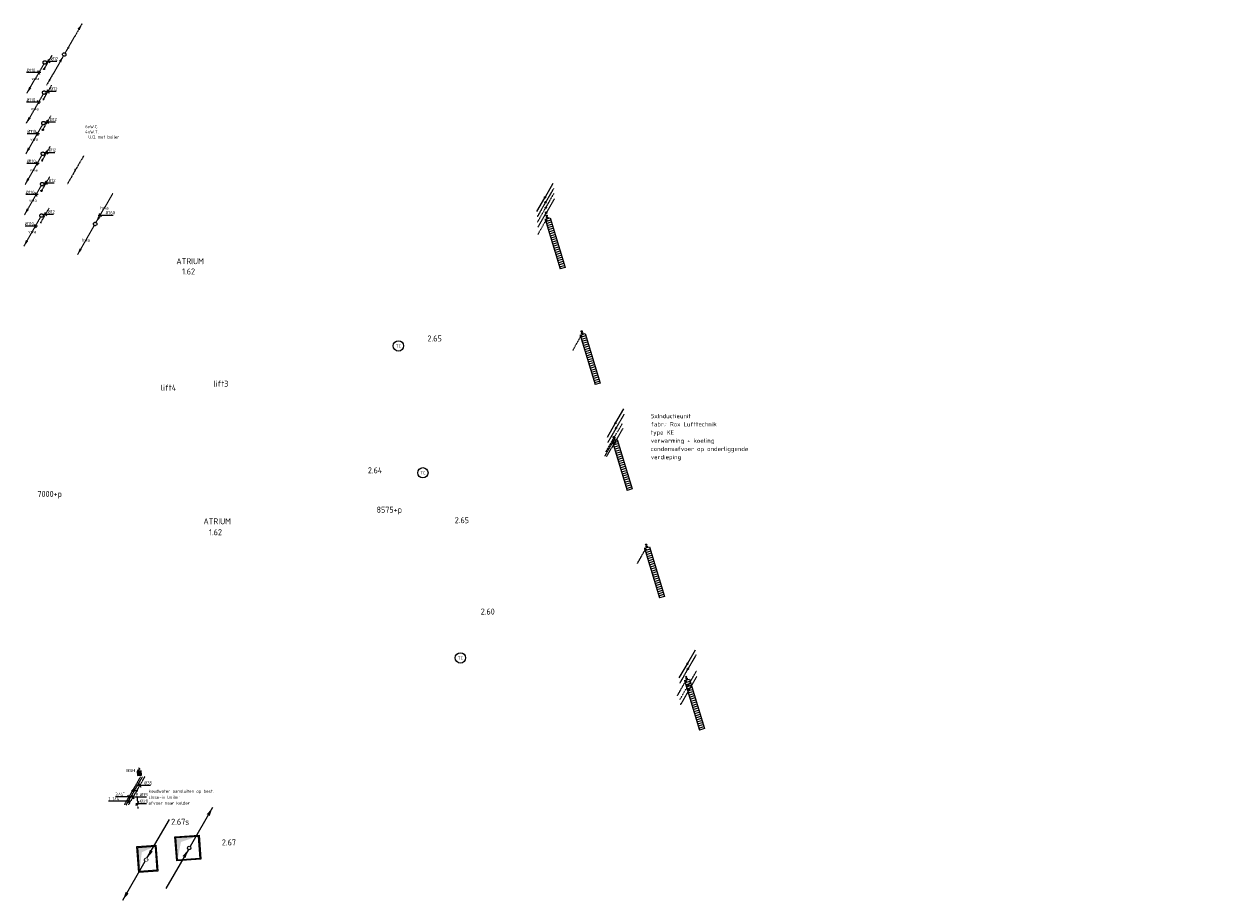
# Model space of a CAD drawing. Header units: millimetres. Extents: x -2687 to 63694, y -299 to 65104.
# Tile 7 of 7: x 29183 to 63694, y 1273 to 26645. Entities that reach past the tile are written whole.
import ezdxf
from ezdxf.enums import TextEntityAlignment as Align

# ---------------------------------------------------------------- set-up
doc = ezdxf.new("R2010")
doc.units = ezdxf.units.MM
for name, pattern in [('2322102', [45, 5, -2, 5, -2, 5, -2, 5, -2, 5, -2, 5, -5]), ('2322102_a', [19.5, 3, -2, 5, -2, 3, -4.5]), ('2322105', [47, 40, -7]), ('2322105_a', [19.5, 12.5, -7]), ('2322106', [47, 5, -2, 5, -2, 5, -2, 5, -2, 5, -2, 5, -7]), ('2322106_a', [19.5, 2, -2, 5, -2, 2, -6.5]), ('2322107', [2000, 1000, 1000]), ('2322107_a', [2000, 1000, 1000]), ('2322108', [7, 5, -2]), ('2322108_a', [7, 5, -2]), ('2322109', [10, 5, -2, 1, -2]), ('2322109_a', [10, 5, -2, 1, -2]), ('2322121A', [47, 40, -7]), ('2322121A_a', [19.5, 12.5, -7]), ('2322122', [47, 40, -7]), ('2322122_a', [19.5, 12.5, -7]), ('2322123', [45, 5, -2, 5, -2, 5, -2, 5, -2, 5, -2, 5, -5]), ('2322123_a', [19.5, 3, -2, 5, -2, 3, -4.5]), ('SMALL_DASH', [1.5, 0.5, -1])]:
    doc.linetypes.add(name, pattern=pattern)
for name, color, linetype in [('AT73----', 7, 'Continuous'), ('BL$2----', 7, 'Continuous'), ('bTuwkundig', 7, 'Continuous'), ('WL$1----', 4, 'Continuous'), ('WL521---_D', 4, 'Continuous'), ('WL5232--', 4, '2322121A'), ('WL5233--', 4, '2322123'), ('WL531---', 5, '2322109'), ('WL5501--', 4, '2322105'), ('WL5502--', 4, '2322106'), ('WL561---', 4, 'Continuous'), ('WL561---_AANVOER', 1, '2322107'), ('WL561---_RETOUR', 5, '2322108'), ('WL5627--', 4, '2322102'), ('WL570---_RETOUR', 4, 'SMALL_DASH'), ('WL570---_RETOUR_D', 4, 'Continuous'), ('WL570---_TOEVOER', 3, 'Continuous'), ('WL570---_TOEVOER_D', 3, 'Continuous'), ('WL740---', 4, 'Continuous'), ('WM521---', 1, 'Continuous'), ('WM5232--', 1, 'Continuous'), ('WM531---', 1, 'Continuous'), ('WM561---', 1, 'Continuous'), ('WM561---_RETOUR', 1, 'Continuous'), ('WT531---', 7, 'Continuous')]:
    doc.layers.add(name, color=color, linetype=linetype)
doc.styles.add('BURO-025', font='Burofont.shx', dxfattribs={"height": 2.5})
doc.styles.add('STABICAD-018', font='ISOCP.SHX', dxfattribs={"height": 90})
doc.styles.add('STABICAD-025', font='ISOCP.SHX', dxfattribs={"height": 125})
doc.styles.add('STABICAD-035', font='ISOCP.SHX', dxfattribs={"height": 175})
doc.styles.get("Standard").update_dxf_attribs({"font": 'arial.ttf'})

# ---------------------------------------------------------------- blocks, each defined once
blk = doc.blocks.new('*U91')
at = {"linetype": 'Continuous'}
blk.add_hatch(color=0, dxfattribs=at).paths.add_polyline_path([(325, 325), (-325, 325), (-325, -325), (-188, 188)], flags=0)
at = {"color": 0, "linetype": 'Continuous'}
for p, q in [((-350, 350, -3000), (350, 350, -3000)), ((-350, -350, -3000), (-350, 350, -3000)), ((350, 350, -3000), (350, -350, -3000)), ((-325, 325, -3000), (325, 325, -3000)), ((-325, -325, -3000), (-325, 325, -3000)), ((325, 325, -3000), (325, -325, -3000)), ((325, -325, -3000), (-325, -325, -3000)), ((350, -350, -3000), (-350, -350, -3000))]:
    blk.add_line(p, q, dxfattribs=at)
at = {"layer": 'WL$1----', "color": 2, "style": 'STABICAD-018'}
for tag in ['CODE', 'POSITIONCODE', 'SECTIONCODE']:
    blk.add_attdef(tag, (33148, 2335, 3000), '', height=1.8, dxfattribs=at)
blk = doc.blocks.new('*U92')
at = {"linetype": 'Continuous'}
for points in [[(675, 1169), (593, 928), (507, 978)], [(-25, -43), (-107, -285), (-193, -235)]]:
    blk.add_hatch(color=2, dxfattribs=at).paths.add_polyline_path(points, flags=0)
at = {"color": 2, "linetype": 'Continuous'}
for p, q in [((675, 1169, 3000), (25, 43, 3000)), ((-25, -43, 3000), (-675, -1169, 3000))]:
    blk.add_line(p, q, dxfattribs=at)
at = {"color": 0, "linetype": 'Continuous'}
blk.add_line((0, 0), (0, 0, 3000), dxfattribs=at)
blk.add_circle((0, 0, 3000), 50, dxfattribs=at)
at = {"color": 2, "linetype": 'Continuous'}
blk.add_circle((0, 0, 3000), 50, dxfattribs=at)
at = {"layer": 'WL561---', "color": 2, "style": 'STABICAD-018'}
for tag, p in [('POSITIONCODE', (33970, 2933, 1499)), ('SECTIONCODE', (33970, 2933, 1499)), ('CODE', (33970, 2883)), ('FLOORCODE', (34020, 2783))]:
    blk.add_attdef(tag, p, '', height=1.8, dxfattribs=at)
blk = doc.blocks.new('*U94')
at = {"linetype": 'Continuous'}
blk.add_hatch(color=0, dxfattribs=at).paths.add_polyline_path([(250, 350), (-250, 350), (-250, -350), (-145, 203)], flags=0)
at = {"color": 0, "linetype": 'Continuous'}
for p, q in [((-275, 375, -3000), (275, 375, -3000)), ((-275, -375, -3000), (-275, 375, -3000)), ((-250, 350, -3000), (250, 350, -3000)), ((-250, -350, -3000), (-250, 350, -3000)), ((250, 350, -3000), (250, -350, -3000)), ((275, 375, -3000), (275, -375, -3000)), ((275, -375, -3000), (-275, -375, -3000)), ((250, -350, -3000), (-250, -350, -3000))]:
    blk.add_line(p, q, dxfattribs=at)
at = {"layer": 'BL$2----', "color": 2, "style": 'STABICAD-018'}
for tag in ['POSITIONCODE', 'SECTIONCODE']:
    blk.add_attdef(tag, (32745, 2618, 3249), '', height=1.8, dxfattribs=at)
blk.add_attdef('CODE', (32756, 2468, 3000), '', height=1.8, rotation=4.1045, dxfattribs=at)
blk = doc.blocks.new('*U93')
at = {"linetype": 'SMALL_DASH'}
for points in [[(25, 43), (107, 285), (193, 235)], [(-675, -1169), (-593, -928), (-507, -978)]]:
    blk.add_hatch(color=2, dxfattribs=at).paths.add_polyline_path(points, flags=0)
at = {"color": 2, "linetype": 'Continuous'}
for p, q in [((25, 43, 3000), (675, 1169, 3000)), ((-675, -1169, 3000), (-25, -43, 3000))]:
    blk.add_line(p, q, dxfattribs=at)
at = {"color": 0, "linetype": 'SMALL_DASH'}
blk.add_line((0, 0), (0, 0, 3000), dxfattribs=at)
blk.add_circle((0, 0, 3000), 50, dxfattribs=at)
at = {"color": 2, "linetype": 'SMALL_DASH'}
blk.add_circle((0, 0, 3000), 50, dxfattribs=at)
at = {"layer": 'BL$2----', "color": 2}
for tag in ['POSITIONCODE', 'SECTIONCODE']:
    blk.add_attdef(tag, (32723, 2592, 1499), '', height=1.8, dxfattribs=at)
at = {"layer": 'BL$2----', "color": 2, "style": 'STABICAD-018'}
for tag, p in [('CODE', (32723, 2542)), ('FLOORCODE', (32773, 2442))]:
    blk.add_attdef(tag, p, '', height=1.8, dxfattribs=at)
blk = doc.blocks.new('*U163')
at = {"color": 0, "linetype": 'Continuous'}
for p, q in [((-50, -4), (25, 2)), ((-46, -54), (46, 54)), ((25, 2), (255, 2))]:
    blk.add_line(p, q, dxfattribs=at)
at = {"color": 0, "linetype": 'Continuous', "style": 'STABICAD-018'}
blk.add_text('%%c28', height=90, dxfattribs=at).set_placement((75, 27))
at = {"layer": 'BL$2----', "color": 2}
blk.add_attdef('CODE', (32474, 4071), '', height=1.2, dxfattribs=at)
blk = doc.blocks.new('*U159')
at = {"linetype": '2322109'}
blk.add_hatch(color=2, dxfattribs=at).paths.add_polyline_path([(-9, -15), (-37, -100), (-68, -82)], flags=0)
at = {"color": 0, "linetype": '2322109'}
blk.add_line((0, 0), (0, 0, 1), dxfattribs=at)
at = {"color": 2, "linetype": '2322109_a'}
blk.add_line((-9, -15, 1), (-236, -409, 1), dxfattribs=at)
at = {"color": 2, "linetype": '2322109'}
blk.add_circle((0, 0, 1), 17.5, dxfattribs=at)
at = {"layer": 'BL$2----', "color": 2}
for tag in ['POSITIONCODE', 'SECTIONCODE']:
    blk.add_attdef(tag, (32447, 4591, 149), '', height=1.2, dxfattribs=at)
at = {"layer": 'BL$2----', "color": 2, "style": 'STABICAD-018'}
for tag, p in [('CODE', (32447, 4541, -1)), ('FLOORCODE', (32497, 4441, -1))]:
    blk.add_attdef(tag, p, '', height=1.2, dxfattribs=at)
blk = doc.blocks.new('*U160')
at = {"linetype": '2322109'}
blk.add_hatch(color=2, dxfattribs=at).paths.add_polyline_path([(236, 409), (208, 325), (177, 342)], flags=0)
at = {"color": 2, "linetype": '2322109_a'}
blk.add_line((236, 409, 3000), (9, 15, 3000), dxfattribs=at)
at = {"color": 0, "linetype": '2322109'}
blk.add_line((0, 0), (0, 0, 3000), dxfattribs=at)
blk.add_circle((0, 0, 3000), 17.5, dxfattribs=at)
at = {"color": 2, "linetype": '2322109'}
blk.add_circle((0, 0, 3000), 17.5, dxfattribs=at)
at = {"layer": 'BL$2----', "color": 2}
for tag in ['POSITIONCODE', 'SECTIONCODE']:
    blk.add_attdef(tag, (32447, 4591, 1499), '', height=1.2, dxfattribs=at)
at = {"layer": 'BL$2----', "color": 2, "style": 'STABICAD-018'}
for tag, p in [('CODE', (32447, 4541)), ('FLOORCODE', (32497, 4441))]:
    blk.add_attdef(tag, p, '', height=1.2, dxfattribs=at)
blk = doc.blocks.new('*U96')
at = {"linetype": '2322108'}
for points in [[(236, 409), (208, 325), (177, 342)], [(-9, -15), (-37, -100), (-68, -82)]]:
    blk.add_hatch(color=2, dxfattribs=at).paths.add_polyline_path(points, flags=0)
at = {"color": 2, "linetype": '2322108_a'}
for p, q in [((236, 409, 3000), (9, 15, 3000)), ((-9, -15, 3000), (-236, -409, 3000))]:
    blk.add_line(p, q, dxfattribs=at)
at = {"color": 0, "linetype": '2322108'}
blk.add_line((0, 0), (0, 0, 3000), dxfattribs=at)
at = {"color": 2, "linetype": '2322108'}
blk.add_circle((0, 0, 3000), 17.5, dxfattribs=at)
at = {"color": 0, "linetype": '2322108'}
blk.add_arc((0, 0, 3000), 17.5, 60, 180, dxfattribs=at)
at = {"layer": 'BL$2----', "color": 2}
for tag in ['POSITIONCODE', 'SECTIONCODE']:
    blk.add_attdef(tag, (32324, 4587, 1499), '', height=1.2, dxfattribs=at)
at = {"layer": 'BL$2----', "color": 2, "style": 'STABICAD-018'}
for tag, p in [('CODE', (32324, 4537)), ('FLOORCODE', (32374, 4437))]:
    blk.add_attdef(tag, p, '', height=1.2, dxfattribs=at)
blk = doc.blocks.new('*U95')
at = {"linetype": '2322108'}
for points in [[(9, 15), (37, 100), (68, 82)], [(-236, -409), (-208, -325), (-177, -342)]]:
    blk.add_hatch(color=2, dxfattribs=at).paths.add_polyline_path(points, flags=0)
at = {"color": 2, "linetype": '2322108_a'}
for p, q in [((9, 15, 3000), (236, 409, 3000)), ((-236, -409, 3000), (-9, -15, 3000))]:
    blk.add_line(p, q, dxfattribs=at)
at = {"color": 0, "linetype": '2322108'}
blk.add_line((0, 0), (0, 0, 3000), dxfattribs=at)
at = {"color": 2, "linetype": '2322108'}
blk.add_circle((0, 0, 3000), 17.5, dxfattribs=at)
at = {"color": 0, "linetype": '2322108'}
blk.add_arc((0, 0, 3000), 17.5, 60, 180, dxfattribs=at)
at = {"layer": 'BL$2----', "color": 2}
for tag in ['POSITIONCODE', 'SECTIONCODE']:
    blk.add_attdef(tag, (32384, 4590, 1499), '', height=1.2, dxfattribs=at)
at = {"layer": 'BL$2----', "color": 2, "style": 'STABICAD-018'}
for tag, p in [('CODE', (32384, 4540)), ('FLOORCODE', (32434, 4440))]:
    blk.add_attdef(tag, p, '', height=1.2, dxfattribs=at)
blk = doc.blocks.new('*U161')
at = {"color": 0, "linetype": 'Continuous'}
for p, q in [((-58, 0), (155, 0)), ((-29, 50), (29, -50)), ((155, 0), (389, 0))]:
    blk.add_line(p, q, dxfattribs=at)
at = {"color": 0, "linetype": 'Continuous', "style": 'STABICAD-018'}
blk.add_text('%%c35', height=90, dxfattribs=at).set_placement((205, 25))
at = {"layer": 'BL$2----', "color": 2}
blk.add_attdef('CODE', (32342, 4260, -1), '', height=1.2, dxfattribs=at)
blk = doc.blocks.new('*U162')
at = {"color": 0, "linetype": 'Continuous'}
for p, q in [((-58, 0), (78, 0)), ((-29, 50), (29, -50)), ((78, 0), (311, 0))]:
    blk.add_line(p, q, dxfattribs=at)
at = {"color": 0, "linetype": 'Continuous', "style": 'STABICAD-018'}
blk.add_text('%%c35', height=90, dxfattribs=at).set_placement((128, 25))
at = {"layer": 'BL$2----', "color": 2}
blk.add_attdef('CODE', (32538, 4599), '', height=1.2, dxfattribs=at)
blk = doc.blocks.new('*U97')
at = {"color": 0, "linetype": 'Continuous'}
for p, q in [((-109, 0), (-393, 0)), ((58, 0), (-109, 0)), ((29, -50), (-29, 50))]:
    blk.add_line(p, q, dxfattribs=at)
at = {"color": 0, "linetype": 'Continuous', "style": 'STABICAD-018'}
blk.add_text("3/4''", height=90, dxfattribs=at).set_placement((-393, 25))
at = {"layer": 'BL$2----', "color": 2}
blk.add_attdef('CODE', (32226, 4267), '', height=1.2, dxfattribs=at)
blk = doc.blocks.new('*U98')
at = {"color": 0, "linetype": 'Continuous'}
for p, q in [((-231, 0), (-578, 0)), ((58, 0), (-231, 0)), ((29, -50), (-29, 50))]:
    blk.add_line(p, q, dxfattribs=at)
at = {"color": 0, "linetype": 'Continuous', "style": 'STABICAD-018'}
blk.add_text("1 1/4''", height=90, dxfattribs=at).set_placement((-578, 25))
at = {"layer": 'BL$2----', "color": 2}
blk.add_attdef('CODE', (32212, 4142), '', height=1.2, dxfattribs=at)
blk = doc.blocks.new('*U105')
at = {"linetype": '2322121A'}
blk.add_hatch(color=2, dxfattribs=at).paths.add_polyline_path([(-512, -888), (-451, -707), (-386, -744)], flags=0)
at = {"color": 0, "linetype": '2322121A'}
blk.add_line((0, 0), (0, 0, 1), dxfattribs=at)
at = {"color": 2, "linetype": '2322121A_a'}
blk.add_line((-512, -888, 1), (-25, -43, 1), dxfattribs=at)
at = {"color": 0, "linetype": '2322121A'}
blk.add_circle((0, 0, 1), 50, dxfattribs=at)
at = {"color": 2, "linetype": '2322121A'}
blk.add_circle((0, 0, 1), 50, dxfattribs=at)
at = {"layer": 'WL561---', "color": 2, "style": 'STABICAD-018'}
for tag, p in [('SECTIONCODE', (29788, 25678, 149)), ('POSITIONCODE', (29788, 25678, 149)), ('CODE', (29788, 25628, -1)), ('FLOORCODE', (29838, 25528, -1))]:
    blk.add_attdef(tag, p, '', height=1.8, dxfattribs=at)
blk = doc.blocks.new('*U106')
at = {"color": 0, "linetype": 'Continuous'}
for p, q in [((-97, 0), (-354, 0)), ((58, 0), (-97, 0)), ((29, -50), (-29, 50))]:
    blk.add_line(p, q, dxfattribs=at)
at = {"color": 0, "linetype": 'Continuous', "style": 'STABICAD-018'}
blk.add_text('%%c110', height=90, dxfattribs=at).set_placement((-354, 25))
at = {"layer": 'WL561---', "color": 2, "style": 'STABICAD-018'}
blk.add_attdef('CODE', (29617, 25232, -1), '', height=1.8, dxfattribs=at)
blk = doc.blocks.new('*U107')
at = {"color": 0, "linetype": 'Continuous'}
for p, q in [((-91, 0), (-348, 0)), ((58, 0), (-91, 0)), ((29, -50), (-29, 50))]:
    blk.add_line(p, q, dxfattribs=at)
at = {"color": 0, "linetype": 'Continuous', "style": 'STABICAD-018'}
blk.add_text('%%c110', height=90, dxfattribs=at).set_placement((-348, 25))
at = {"layer": 'WL561---', "color": 2, "style": 'STABICAD-018'}
blk.add_attdef('CODE', (29609, 24375, -1), '', height=1.8, dxfattribs=at)
blk = doc.blocks.new('*U108')
at = {"color": 0, "linetype": 'Continuous'}
for p, q in [((-34, 0), (-291, 0)), ((58, 0), (-34, 0)), ((29, -50), (-29, 50))]:
    blk.add_line(p, q, dxfattribs=at)
at = {"color": 0, "linetype": 'Continuous', "style": 'STABICAD-018'}
blk.add_text('%%c110', height=90, dxfattribs=at).set_placement((-291, 25))
at = {"layer": 'WL561---', "color": 2, "style": 'STABICAD-018'}
blk.add_attdef('CODE', (29574, 23462, -1), '', height=1.8, dxfattribs=at)
blk = doc.blocks.new('*U109')
at = {"color": 0, "linetype": 'Continuous'}
for p, q in [((-41, 0), (-298, 0)), ((58, 0), (-41, 0)), ((29, -50), (-29, 50))]:
    blk.add_line(p, q, dxfattribs=at)
at = {"color": 0, "linetype": 'Continuous', "style": 'STABICAD-018'}
blk.add_text('%%c110', height=90, dxfattribs=at).set_placement((-298, 25))
at = {"layer": 'WL561---', "color": 2, "style": 'STABICAD-018'}
blk.add_attdef('CODE', (29570, 22602, -1), '', height=1.8, dxfattribs=at)
blk = doc.blocks.new('*U110')
at = {"color": 0, "linetype": 'Continuous'}
for p, q in [((-45, 0), (-302, 0)), ((58, 0), (-45, 0)), ((29, -50), (-29, 50))]:
    blk.add_line(p, q, dxfattribs=at)
at = {"color": 0, "linetype": 'Continuous', "style": 'STABICAD-018'}
blk.add_text('%%c110', height=90, dxfattribs=at).set_placement((-302, 25))
at = {"layer": 'WL561---', "color": 2, "style": 'STABICAD-018'}
blk.add_attdef('CODE', (29539, 21700, -1), '', height=1.8, dxfattribs=at)
blk = doc.blocks.new('*U111')
at = {"linetype": '2322109'}
for points in [[(236, 409), (208, 325), (177, 342)], [(-9, -15), (-37, -100), (-68, -82)]]:
    blk.add_hatch(color=2, dxfattribs=at).paths.add_polyline_path(points, flags=0)
at = {"color": 2, "linetype": '2322109_a'}
for p, q in [((236, 409, 3000), (9, 15, 3000)), ((-9, -15, 3000), (-236, -409, 3000))]:
    blk.add_line(p, q, dxfattribs=at)
at = {"color": 0, "linetype": '2322109'}
blk.add_line((0, 0), (0, 0, 3000), dxfattribs=at)
at = {"color": 2, "linetype": '2322109'}
blk.add_circle((0, 0, 3000), 17.5, dxfattribs=at)
at = {"color": 0, "linetype": '2322109'}
blk.add_arc((0, 0, 3000), 17.5, 60, 240, dxfattribs=at)
at = {"layer": 'WL561---', "color": 2, "style": 'STABICAD-018'}
for tag, p in [('POSITIONCODE', (30675, 22560, 1499)), ('SECTIONCODE', (30675, 22560, 1499)), ('CODE', (30675, 22510)), ('FLOORCODE', (30725, 22410))]:
    blk.add_attdef(tag, p, '', height=1.2, dxfattribs=at)
blk = doc.blocks.new('*U112')
at = {"linetype": '2322123'}
for points in [[(512, 888), (451, 707), (386, 744)], [(-25, -43), (-86, -224), (-151, -187)]]:
    blk.add_hatch(color=2, dxfattribs=at).paths.add_polyline_path(points, flags=0)
at = {"color": 2, "linetype": '2322123_a'}
for p, q in [((512, 888, 3000), (25, 43, 3000)), ((-25, -43, 3000), (-512, -888, 3000))]:
    blk.add_line(p, q, dxfattribs=at)
at = {"color": 0, "linetype": '2322123'}
blk.add_line((0, 0), (0, 0, 3000), dxfattribs=at)
blk.add_circle((0, 0, 3000), 50, dxfattribs=at)
at = {"color": 2, "linetype": '2322123'}
blk.add_circle((0, 0, 3000), 50, dxfattribs=at)
at = {"layer": 'WL561---', "color": 2, "style": 'STABICAD-018'}
for tag, p in [('POSITIONCODE', (30352, 25908, 1499)), ('SECTIONCODE', (30352, 25908, 1499)), ('CODE', (30352, 25858)), ('FLOORCODE', (30402, 25758))]:
    blk.add_attdef(tag, p, '', height=1.8, dxfattribs=at)
blk = doc.blocks.new('*U113')
at = {"linetype": '2322109'}
blk.add_hatch(color=2, dxfattribs=at).paths.add_polyline_path([(9, 15), (37, 100), (68, 82)], flags=0)
at = {"color": 2, "linetype": '2322109_a'}
blk.add_line((9, 15, 3000), (236, 409, 3000), dxfattribs=at)
at = {"color": 0, "linetype": '2322109'}
blk.add_line((0, 0), (0, 0, 3000), dxfattribs=at)
blk.add_circle((0, 0, 3000), 17.5, dxfattribs=at)
at = {"color": 2, "linetype": '2322109'}
blk.add_circle((0, 0, 3000), 17.5, dxfattribs=at)
at = {"layer": 'WL561---', "color": 2, "style": 'STABICAD-018'}
for tag, p in [('POSITIONCODE', (29769, 25482, 1499)), ('SECTIONCODE', (29769, 25482, 1499)), ('CODE', (29769, 25432)), ('FLOORCODE', (29819, 25332))]:
    blk.add_attdef(tag, p, '', height=1.2, dxfattribs=at)
blk = doc.blocks.new('*U114')
at = {"color": 0, "linetype": 'Continuous'}
for p, q in [((-58, 0), (15, 0)), ((-29, 50), (29, -50)), ((15, 0), (232, 0))]:
    blk.add_line(p, q, dxfattribs=at)
at = {"color": 0, "linetype": 'Continuous', "style": 'STABICAD-018'}
blk.add_text('%%c12', height=90, dxfattribs=at).set_placement((65, 25))
at = {"layer": 'WL561---', "color": 2, "style": 'STABICAD-018'}
blk.add_attdef('CODE', (29904, 25566), '', height=1.2, dxfattribs=at)
blk = doc.blocks.new('*U116')
at = {"linetype": '2322122'}
blk.add_hatch(color=2, dxfattribs=at).paths.add_polyline_path([(25, 43), (86, 224), (151, 187)], flags=0)
at = {"color": 2, "linetype": '2322122_a'}
blk.add_line((25, 43, 2926), (512, 888, 2926), dxfattribs=at)
at = {"color": 0, "linetype": '2322122'}
blk.add_line((0, 0), (0, 0, 2926), dxfattribs=at)
blk.add_circle((0, 0, 2926), 50, dxfattribs=at)
at = {"color": 2, "linetype": '2322122'}
blk.add_circle((0, 0, 2926), 50, dxfattribs=at)
at = {"layer": 'WL561---', "color": 2, "style": 'STABICAD-018'}
for tag, p in [('POSITIONCODE', (31248, 21001, 1536)), ('SECTIONCODE', (31248, 21001, 1536)), ('CODE', (31248, 20951, 74)), ('FLOORCODE', (31298, 20851, 74))]:
    blk.add_attdef(tag, p, '', height=1.8, dxfattribs=at)
blk = doc.blocks.new('*U115')
at = {"linetype": '2322122'}
blk.add_hatch(color=2, dxfattribs=at).paths.add_polyline_path([(-512, -888), (-451, -707), (-386, -744)], flags=0)
at = {"color": 0, "linetype": '2322122'}
blk.add_line((0, 0), (0, 0, 74), dxfattribs=at)
at = {"color": 2, "linetype": '2322122_a'}
blk.add_line((-512, -888, 74), (-25, -43, 74), dxfattribs=at)
at = {"color": 0, "linetype": '2322122'}
blk.add_circle((0, 0, 74), 50, dxfattribs=at)
at = {"color": 2, "linetype": '2322122'}
blk.add_circle((0, 0, 74), 50, dxfattribs=at)
at = {"layer": 'WL561---', "color": 2, "style": 'STABICAD-018'}
for tag, p in [('POSITIONCODE', (31248, 21001, 36)), ('SECTIONCODE', (31248, 21001, 36)), ('CODE', (31248, 20951)), ('FLOORCODE', (31298, 20851))]:
    blk.add_attdef(tag, p, '', height=1.8, dxfattribs=at)
blk = doc.blocks.new('*U117')
at = {"color": 0, "linetype": 'Continuous'}
for p, q in [((-58, 0), (101, 0)), ((-29, 50), (29, -50)), ((101, 0), (376, 0))]:
    blk.add_line(p, q, dxfattribs=at)
at = {"color": 0, "linetype": 'Continuous', "style": 'STABICAD-018'}
blk.add_text('%%c160', height=90, dxfattribs=at).set_placement((151, 25))
at = {"layer": 'WL561---', "color": 2, "style": 'STABICAD-018'}
blk.add_attdef('CODE', (31396, 21107, 74), '', height=1.8, dxfattribs=at)
blk = doc.blocks.new('PI_SYM066')
at = {"color": 0, "linetype": 'Continuous'}
for p, q in [((1.75, 1.75), (-1.75, 1.75)), ((-1.75, 1.75), (-1.75, -1.75)), ((1.06, -1.06), (-1.06, 1.06)), ((-1.06, -1.06), (1.06, 1.06)), ((-1, 2.5), (1, 3.5)), ((0, 2), (-1, 2.5)), ((0, 4), (0, 4.5)), ((1, 3.5), (0, 4)), ((0, 1.5), (0, 2)), ((1.75, -1.75), (1.75, 1.75)), ((-1.75, -1.75), (1.75, -1.75))]:
    blk.add_line(p, q, dxfattribs=at)
at = {"color": 0, "linetype": 'Continuous', "const_width": 1.5}
for points in [[(-0.53, 0.53, 0.414214), (-0.53, -0.53, 1)], [(0.53, 0.53, -0.414214), (0.53, -0.53, -1)]]:
    blk.add_lwpolyline(points, format="xyb", dxfattribs=at)
at = {"color": 0, "linetype": 'Continuous'}
blk.add_circle((0, 0), 1.5, dxfattribs=at)
blk = doc.blocks.new('*U190')
at = {"color": 0, "linetype": 'Continuous'}
for p, q in [((-750, 250, 200), (750, 250, 200)), ((-750, 100, 200), (-750, 250, 200)), ((-750, 100, 200), (750, 100, 200)), ((-688, 100, -120), (-688, 250, -120)), ((-625, 100, -120), (-625, 250, -120)), ((-562, 100, -120), (-562, 250, -120)), ((-500, 100, -120), (-500, 250, -120)), ((-438, 100, -120), (-438, 250, -120)), ((-375, 100, -120), (-375, 250, -120)), ((-312, 100, -120), (-312, 250, -120)), ((-250, 100, -120), (-250, 250, -120)), ((-188, 100, -120), (-188, 250, -120)), ((-125, 100, -120), (-125, 250, -120)), ((-62, 100, -120), (-62, 250, -120)), ((0, 100, -120), (0, 250, -120)), ((62, 100, -120), (62, 250, -120)), ((125, 100, -120), (125, 250, -120)), ((188, 100, -120), (188, 250, -120)), ((250, 100, -120), (250, 250, -120)), ((312, 100, -120), (312, 250, -120)), ((375, 100, -120), (375, 250, -120)), ((438, 100, -120), (438, 250, -120)), ((500, 100, -120), (500, 250, -120)), ((563, 100, -120), (563, 250, -120)), ((625, 100, -120), (625, 250, -120)), ((688, 100, -120), (688, 250, -120)), ((750, 250, 200), (750, 100, 200))]:
    blk.add_line(p, q, dxfattribs=at)
at = {"layer": 'WL561---_AANVOER', "linetype": '2322107'}
blk.add_circle((-838, 175, 200), 17.5, dxfattribs=at)
at = {"layer": 'WL561---_RETOUR', "linetype": '2322108'}
blk.add_circle((-785, 175), 17.5, dxfattribs=at)
at = {"layer": 'WM531---', "color": 1, "style": 'STABICAD-018'}
blk.add_attdef('PRODUCTCODE', (44392, 20239, 120), '', height=1.8, rotation=90.0002, dxfattribs=at)
at = {"layer": 'WM531---', "color": 2, "style": 'STABICAD-018'}
for tag in ['CUSTOM_FIELD1', 'CUSTOM_FIELD2', 'KNOB_POSITION', 'RADIATOR_CODE', 'POSITIONCODE', 'SECTIONCODE', 'FREETEXT', 'LABEL']:
    blk.add_attdef(tag, (44392, 20239, 120), '', height=1.2, rotation=90.0002, dxfattribs=at)
blk.add_attdef('CODE', (44392, 20339, 120), '', height=1.2, dxfattribs=at)
blk = doc.blocks.new('*U176')
at = {"color": 0, "linetype": 'Continuous'}
for p, q in [((-750, 250, 200), (750, 250, 200)), ((-750, 100, 200), (-750, 250, 200)), ((-750, 100, 200), (750, 100, 200)), ((-688, 100, -120), (-688, 250, -120)), ((-625, 100, -120), (-625, 250, -120)), ((-563, 100, -120), (-563, 250, -120)), ((-500, 100, -120), (-500, 250, -120)), ((-437, 100, -120), (-437, 250, -120)), ((-375, 100, -120), (-375, 250, -120)), ((-312, 100, -120), (-312, 250, -120)), ((-250, 100, -120), (-250, 250, -120)), ((-187, 100, -120), (-187, 250, -120)), ((-125, 100, -120), (-125, 250, -120)), ((-62, 100, -120), (-62, 250, -120)), ((0, 100, -120), (0, 250, -120)), ((63, 100, -120), (63, 250, -120)), ((125, 100, -120), (125, 250, -120)), ((188, 100, -120), (188, 250, -120)), ((250, 100, -120), (250, 250, -120)), ((313, 100, -120), (313, 250, -120)), ((375, 100, -120), (375, 250, -120)), ((438, 100, -120), (438, 250, -120)), ((500, 100, -120), (500, 250, -120)), ((563, 100, -120), (563, 250, -120)), ((625, 100, -120), (625, 250, -120)), ((688, 100, -120), (688, 250, -120)), ((750, 250, 200), (750, 100, 200))]:
    blk.add_line(p, q, dxfattribs=at)
at = {"layer": 'WL561---_AANVOER', "linetype": '2322107'}
blk.add_circle((-838, 175, 200), 17.5, dxfattribs=at)
at = {"layer": 'WL561---_RETOUR', "linetype": '2322108'}
blk.add_circle((-785, 175), 17.5, dxfattribs=at)
at = {"layer": 'WL570---_TOEVOER_D', "color": 1, "style": 'STABICAD-018'}
blk.add_attdef('PRODUCTCODE', (43807, 20134, 120), '', height=1.8, rotation=90.0002, dxfattribs=at)
at = {"layer": 'WL570---_TOEVOER_D', "color": 2, "style": 'STABICAD-018'}
for tag in ['CUSTOM_FIELD1', 'CUSTOM_FIELD2', 'KNOB_POSITION', 'RADIATOR_CODE', 'POSITIONCODE', 'SECTIONCODE', 'FREETEXT', 'LABEL']:
    blk.add_attdef(tag, (43807, 20134, 120), '', height=1.2, rotation=90.0002, dxfattribs=at)
blk.add_attdef('CODE', (43807, 20234, 120), '', height=1.2, dxfattribs=at)
blk = doc.blocks.new('*U177')
at = {"linetype": '2322107'}
for points in [[(9, 15), (37, 100), (68, 82)], [(-236, -409), (-208, -325), (-177, -342)]]:
    blk.add_hatch(color=2, dxfattribs=at).paths.add_polyline_path(points, flags=0)
at = {"color": 2, "linetype": '2322107_a'}
for p, q in [((9, 15, 3000), (236, 409, 3000)), ((-236, -409, 3000), (-9, -15, 3000))]:
    blk.add_line(p, q, dxfattribs=at)
at = {"color": 0, "linetype": '2322107'}
blk.add_line((0, 0), (0, 0, 3000), dxfattribs=at)
at = {"color": 2, "linetype": '2322107'}
blk.add_circle((0, 0, 3000), 17.5, dxfattribs=at)
at = {"color": 0, "linetype": '2322107'}
blk.add_arc((0, 0, 3000), 17.5, 60, 180, dxfattribs=at)
at = {"layer": 'WM561---', "color": 2}
for tag in ['POSITIONCODE', 'SECTIONCODE']:
    blk.add_attdef(tag, (44269, 21770, 1499), '', height=1.2, dxfattribs=at)
at = {"layer": 'WM561---', "color": 2, "style": 'STABICAD-018'}
for tag, p in [('CODE', (44269, 21720)), ('FLOORCODE', (44319, 21620))]:
    blk.add_attdef(tag, p, '', height=1.2, dxfattribs=at)
blk = doc.blocks.new('*U178')
at = {"linetype": '2322108'}
for points in [[(236, 409), (208, 325), (177, 342)], [(-9, -15), (-37, -100), (-68, -82)]]:
    blk.add_hatch(color=2, dxfattribs=at).paths.add_polyline_path(points, flags=0)
at = {"color": 2, "linetype": '2322108_a'}
for p, q in [((236, 409, 3000), (9, 15, 3000)), ((-9, -15, 3000), (-236, -409, 3000))]:
    blk.add_line(p, q, dxfattribs=at)
at = {"color": 0, "linetype": '2322108'}
blk.add_line((0, 0), (0, 0, 3000), dxfattribs=at)
at = {"color": 2, "linetype": '2322108'}
blk.add_circle((0, 0, 3000), 17.5, dxfattribs=at)
at = {"color": 0, "linetype": '2322108'}
blk.add_arc((0, 0, 3000), 17.5, 60, 180, dxfattribs=at)
at = {"layer": 'WM561---', "color": 2}
for tag in ['POSITIONCODE', 'SECTIONCODE']:
    blk.add_attdef(tag, (44280, 21621, 1499), '', height=1.2, dxfattribs=at)
at = {"layer": 'WM561---', "color": 2, "style": 'STABICAD-018'}
for tag, p in [('CODE', (44280, 21571)), ('FLOORCODE', (44330, 21471))]:
    blk.add_attdef(tag, p, '', height=1.2, dxfattribs=at)
blk = doc.blocks.new('*U179')
at = {"linetype": '2322106'}
for points in [[(9, 15), (37, 100), (68, 82)], [(-236, -409), (-208, -325), (-177, -342)]]:
    blk.add_hatch(color=2, dxfattribs=at).paths.add_polyline_path(points, flags=0)
at = {"color": 2, "linetype": '2322106_a'}
for p, q in [((9, 15, 3000), (236, 409, 3000)), ((-236, -409, 3000), (-9, -15, 3000))]:
    blk.add_line(p, q, dxfattribs=at)
at = {"color": 0, "linetype": '2322106'}
blk.add_line((0, 0), (0, 0, 3000), dxfattribs=at)
at = {"color": 2, "linetype": '2322106'}
blk.add_circle((0, 0, 3000), 17.5, dxfattribs=at)
at = {"color": 0, "linetype": '2322106'}
blk.add_arc((0, 0, 3000), 17.5, 60, 180, dxfattribs=at)
at = {"layer": 'WM561---', "color": 2}
for tag in ['POSITIONCODE', 'SECTIONCODE']:
    blk.add_attdef(tag, (44291, 21471, 1499), '', height=1.2, dxfattribs=at)
at = {"layer": 'WM561---', "color": 2, "style": 'STABICAD-018'}
for tag, p in [('CODE', (44291, 21421)), ('FLOORCODE', (44341, 21321))]:
    blk.add_attdef(tag, p, '', height=1.2, dxfattribs=at)
blk = doc.blocks.new('*U180')
at = {"linetype": '2322105'}
for points in [[(236, 409), (208, 325), (177, 342)], [(-9, -15), (-37, -100), (-68, -82)]]:
    blk.add_hatch(color=2, dxfattribs=at).paths.add_polyline_path(points, flags=0)
at = {"color": 2, "linetype": '2322105_a'}
for p, q in [((236, 409, 3000), (9, 15, 3000)), ((-9, -15, 3000), (-236, -409, 3000))]:
    blk.add_line(p, q, dxfattribs=at)
at = {"color": 0, "linetype": '2322105'}
blk.add_line((0, 0), (0, 0, 3000), dxfattribs=at)
at = {"color": 2, "linetype": '2322105'}
blk.add_circle((0, 0, 3000), 17.5, dxfattribs=at)
at = {"color": 0, "linetype": '2322105'}
blk.add_arc((0, 0, 3000), 17.5, 60, 180, dxfattribs=at)
at = {"layer": 'WM561---', "color": 2}
for tag in ['POSITIONCODE', 'SECTIONCODE']:
    blk.add_attdef(tag, (44301, 21321, 1499), '', height=1.2, dxfattribs=at)
at = {"layer": 'WM561---', "color": 2, "style": 'STABICAD-018'}
for tag, p in [('CODE', (44301, 21271)), ('FLOORCODE', (44351, 21171))]:
    blk.add_attdef(tag, p, '', height=1.2, dxfattribs=at)
blk = doc.blocks.new('MD_SYM527')
at = {"color": 0, "linetype": 'Continuous'}
blk.add_circle((0, 0), 3, dxfattribs=at)
at = {"color": 0, "style": 'BURO-025'}
blk.add_attdef('SIGNAL_HIGH', (6.03, 6.3), '', height=2.5, dxfattribs=at)
blk.add_attdef('CODE', text='', height=2.5, dxfattribs=at).set_placement((0, 4.93), align=Align.MIDDLE)
blk.add_attdef('SIGNAL_LOW', text='', height=2.5, dxfattribs=at).set_placement((6.25, 3.27), align=Align.TOP_LEFT)
blk = doc.blocks.new('*U191')
at = {"linetype": '2322102'}
blk.add_hatch(color=2, dxfattribs=at).paths.add_polyline_path([(-236, -409), (-208, -325), (-177, -342)], flags=0)
at = {"color": 0, "linetype": '2322102'}
blk.add_line((0, 0), (0, 0, 1), dxfattribs=at)
at = {"color": 2, "linetype": '2322102_a'}
blk.add_line((-236, -409, 1), (-9, -15, 1), dxfattribs=at)
at = {"color": 2, "linetype": '2322102'}
blk.add_circle((0, 0, 1), 17.5, dxfattribs=at)
at = {"layer": 'WM531---', "color": 2}
for tag, p, style in [('POSITIONCODE', (44301, 21108, 149), 'STABICAD-025'), ('SECTIONCODE', (44301, 21108, 149), 'STABICAD-025'), ('CODE', (44301, 21058, -1), 'STABICAD-018'), ('FLOORCODE', (44351, 20958, -1), 'STABICAD-018')]:
    blk.add_attdef(tag, p, '', height=1.2, dxfattribs=dict(at, style=style))

msp = doc.modelspace()

# ---------------------------------------------------------------- linework, layer by layer
at = {"layer": 'WL531---', "linetype": '2322109'}
msp.add_line((32448, 4424), (32485, 3930), dxfattribs=at)

# ---------------------------------------------------------------- block references
at = {"layer": 'WL$1----', "color": 2, "linetype": 'Continuous'}
ref = msp.add_blockref('MD_SYM527', (40025, 17319), dxfattribs=dict(at, xscale=50, yscale=50))
ref.add_attrib('CODE', 'TC', dxfattribs={"layer": '0', "color": 1, "linetype": 'Continuous', "height": 90, "style": 'STABICAD-018'}).set_placement((40025, 17319), align=Align.MIDDLE)
ref = msp.add_blockref('MD_SYM527', (40733, 13647), dxfattribs=dict(at, xscale=50, yscale=50))
ref.add_attrib('CODE', 'TC', dxfattribs={"layer": '0', "color": 1, "linetype": 'Continuous', "height": 90, "style": 'STABICAD-018'}).set_placement((40733, 13647), align=Align.MIDDLE)
ref = msp.add_blockref('MD_SYM527', (41819, 8285), dxfattribs=dict(at, xscale=50, yscale=50))
ref.add_attrib('CODE', 'TC', dxfattribs={"layer": '0', "color": 1, "linetype": 'Continuous', "height": 90, "style": 'STABICAD-018'}).set_placement((41819, 8285), align=Align.MIDDLE)
at = {"layer": 'WL521---_D', "linetype": '2322122'}
for name, p in [('*U116', (31248, 20851, 74)), ('*U115', (31248, 20851))]:
    msp.add_blockref(name, p, dxfattribs=at)
at = {"layer": 'WL5232--', "linetype": '2322121A'}
for p in [(29788, 25528, -1), (29770, 24654, -1), (29752, 23770, -1), (29733, 22885, -1), (29715, 22005, -1), (29696, 21094, -1)]:
    msp.add_blockref('*U105', p, dxfattribs=at)
at = {"layer": 'WL5233--', "linetype": '2322123'}
msp.add_blockref('*U112', (30352, 25758), dxfattribs=at)
at = {"layer": 'WL531---', "linetype": '2322109'}
for name, p in [('*U113', (29769, 25332)), ('*U113', (29751, 24458)), ('*U113', (29733, 23574)), ('*U113', (29714, 22689)), ('*U111', (30675, 22410)), ('*U113', (29696, 21809)), ('*U113', (29677, 20898)), ('*U160', (32447, 4441)), ('*U159', (32447, 4441, -1))]:
    msp.add_blockref(name, p, dxfattribs=at)
at = {"layer": 'WL531---', "color": 2, "linetype": '2322109', "xscale": 35, "yscale": 35, "zscale": 35, "rotation": 4.104031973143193}
msp.add_blockref('PI_SYM066', (32527, 4950), dxfattribs=at)
at = {"layer": 'WL5501--', "linetype": '2322105'}
for p in [(44301, 21171), (46281, 14516), (48424, 7342)]:
    msp.add_blockref('*U180', p, dxfattribs=at)
at = {"layer": 'WL5502--', "linetype": '2322106'}
for p in [(44291, 21321), (46270, 14666), (48413, 7492)]:
    msp.add_blockref('*U179', p, dxfattribs=at)
at = {"layer": 'WL561---', "linetype": 'Continuous', "rotation": 286.8163820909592}
for name, p in [('*U190', (44392, 20239, 120)), ('*U176', (45405, 16888, 120)), ('*U176', (46330, 13825, 120)), ('*U176', (47270, 10714, 120)), ('*U176', (48427, 6885, 120))]:
    msp.add_blockref(name, p, dxfattribs=at)
at = {"layer": 'WL561---_AANVOER', "linetype": '2322107'}
for p in [(44269, 21620), (46310, 15086), (48392, 8116)]:
    msp.add_blockref('*U177', p, dxfattribs=at)
at = {"layer": 'WL561---_RETOUR', "linetype": '2322108'}
for name, p in [('*U178', (44280, 21471)), ('*U178', (46321, 14936)), ('*U178', (48403, 7967)), ('*U96', (32324, 4437)), ('*U95', (32384, 4440))]:
    msp.add_blockref(name, p, dxfattribs=at)
at = {"layer": 'WL5627--', "linetype": '2322102'}
for p in [(44301, 20958, -1), (45314, 17607, -1), (46240, 14544, -1), (47179, 11433, -1), (48337, 7604, -1)]:
    msp.add_blockref('*U191', p, dxfattribs=at)
at = {"layer": 'WL570---_RETOUR', "linetype": 'SMALL_DASH'}
msp.add_blockref('*U93', (32723, 2442), dxfattribs=at)
at = {"layer": 'WL570---_RETOUR_D', "linetype": 'Continuous', "rotation": 4.104467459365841}
for name, p in [('*U91', (33932, 2783, 3000)), ('*U94', (32756, 2468, 3000))]:
    msp.add_blockref(name, p, dxfattribs=at)
at = {"layer": 'WL570---_TOEVOER', "linetype": 'Continuous'}
msp.add_blockref('*U92', (33970, 2783), dxfattribs=at)
at = {"layer": 'WM521---', "linetype": 'Continuous'}
msp.add_blockref('*U117', (31396, 21107, 74), dxfattribs=at)
at = {"layer": 'WM5232--', "linetype": 'Continuous'}
for name, p in [('*U106', (29617, 25232, -1)), ('*U107', (29609, 24375, -1)), ('*U108', (29574, 23462, -1)), ('*U109', (29570, 22602, -1)), ('*U110', (29539, 21700, -1)), ('*U110', (29520, 20790, -1))]:
    msp.add_blockref(name, p, dxfattribs=at)
at = {"layer": 'WM531---', "linetype": 'Continuous'}
for name, p in [('*U114', (29904, 25566)), ('*U114', (29886, 24692)), ('*U114', (29868, 23808)), ('*U114', (29849, 22923)), ('*U114', (29831, 22043)), ('*U114', (29812, 21132)), ('*U162', (32538, 4599)), ('*U161', (32342, 4260, -1)), ('*U163', (32474, 4071))]:
    msp.add_blockref(name, p, dxfattribs=at)
at = {"layer": 'WM561---_RETOUR', "linetype": 'Continuous'}
for name, p in [('*U98', (32212, 4142)), ('*U97', (32226, 4267))]:
    msp.add_blockref(name, p, dxfattribs=at)

# ---------------------------------------------------------------- texts
at = {"layer": 'AT73----', "color": 2, "style": 'STABICAD-025'}
for s, p in [('5xInductieunit', (47332, 15227)), ('type KE', (47332, 14752)), ('fabr.: Rox Lufttechnik', (47332, 14990)), ('verwarming + koeling', (47332, 14515)), ('verdieping', (47332, 14040)), ('condensafvoer op onderliggende', (47332, 14277))]:
    msp.add_text(s, height=125, dxfattribs=at).set_placement(p)
at = {"layer": 'bTuwkundig', "color": 3, "style": 'STABICAD-035'}
for s, p in [('ATRIUM', (33598, 19686, -500)), ('1.62', (33764, 19388, -500)), ('2.65', (40866, 17448, -500)), ('lift3', (34669, 16140, -500)), ('lift4', (33148, 16023, -500)), ('2.64', (39140, 13630, -500)), ('7000+p', (29576, 12947, -500)), ('8575+p', (39392, 12491, -500)), ('ATRIUM', (34382, 12154, -500)), ('2.65', (41655, 12187, -500)), ('1.62', (34544, 11838, -500)), ('2.60', (42407, 9542, -500)), ('2.67s', (33447, 3455, -500)), ('2.67', (34915, 2858, -500))]:
    msp.add_text(s, height=175, dxfattribs=at).set_placement(p)
at = {"layer": 'WL521---_D', "color": 2, "style": 'STABICAD-018'}
for p in [(31517, 21317, 3000), (30980, 20386, 74)]:
    msp.add_text('hwa', height=90, dxfattribs=at).set_placement(p, align=Align.MIDDLE_CENTER)
at = {"layer": 'WL5232--', "color": 2, "style": 'STABICAD-018'}
for p in [(29520, 25063), (29501, 24189), (29483, 23304), (29465, 22419), (29446, 21539), (29427, 20629)]:
    msp.add_text('vwa', height=90, dxfattribs=at).set_placement(p, align=Align.MIDDLE_CENTER)
at = {"layer": 'WL5233--', "color": 2, "style": 'STABICAD-018'}
for p in [(30470, 25963, 3000), (29933, 25032, 3000)]:
    msp.add_text('o', height=90, dxfattribs=at).set_placement(p, align=Align.MIDDLE_CENTER)
at = {"layer": 'WL531---', "color": 2}
msp.add_text('BSH', height=90, dxfattribs=at).set_placement((32148, 4983))
at = {"layer": 'WL5501--', "color": 2, "style": 'STABICAD-018'}
for p in [(44434, 21400, 3000), (44443, 21417, 3000), (44453, 21434, 3000), (44463, 21451, 3000), (44473, 21468, 3000), (44482, 21485, 3000), (44492, 21502, 3000), (44502, 21519, 3000), (44512, 21536, 3000), (44521, 21552, 3000), (44531, 21569, 3000), (44237, 21061, 3000), (44247, 21077, 3000), (44257, 21094, 3000), (44267, 21111, 3000), (44276, 21128, 3000), (44286, 21145, 3000), (44317, 21198, 3000), (44326, 21215, 3000), (44336, 21232, 3000), (44346, 21249, 3000), (44356, 21265, 3000), (44365, 21282, 3000), (44375, 21299, 3000), (44385, 21316, 3000), (44395, 21333, 3000), (44404, 21350, 3000), (44414, 21367, 3000), (44424, 21384, 3000), (44072, 20773, 3000), (44081, 20790, 3000), (44091, 20807, 3000), (44101, 20824, 3000), (44111, 20841, 3000), (44120, 20858, 3000), (44130, 20875, 3000), (44140, 20892, 3000), (44150, 20909, 3000), (44159, 20925, 3000), (44169, 20942, 3000), (44179, 20959, 3000), (44189, 20976, 3000), (44198, 20993, 3000), (44208, 21010, 3000), (44218, 21027, 3000), (44228, 21044, 3000), (46472, 14847, 3000), (46481, 14864, 3000), (46491, 14880, 3000), (46501, 14897, 3000), (46511, 14914, 3000), (46296, 14543, 3000), (46306, 14560, 3000), (46316, 14576, 3000), (46325, 14593, 3000), (46335, 14610, 3000), (46345, 14627, 3000), (46355, 14644, 3000), (46364, 14661, 3000), (46374, 14678, 3000), (46384, 14695, 3000), (46394, 14712, 3000), (46403, 14728, 3000), (46413, 14745, 3000), (46423, 14762, 3000), (46433, 14779, 3000), (46442, 14796, 3000), (46452, 14813, 3000), (46462, 14830, 3000), (46071, 14152, 3000), (46080, 14169, 3000), (46090, 14186, 3000), (46100, 14203, 3000), (46110, 14220, 3000), (46119, 14237, 3000), (46129, 14253, 3000), (46139, 14270, 3000), (46149, 14287, 3000), (46158, 14304, 3000), (46168, 14321, 3000), (46178, 14338, 3000), (46188, 14355, 3000), (46197, 14372, 3000), (46207, 14389, 3000), (46217, 14405, 3000), (46227, 14422, 3000), (46236, 14439, 3000), (46246, 14456, 3000), (46256, 14473, 3000), (46266, 14490, 3000), (46051, 14118, 3000), (46061, 14135, 3000), (48576, 7605, 3000), (48585, 7622, 3000), (48595, 7639, 3000), (48605, 7656, 3000), (48615, 7673, 3000), (48624, 7690, 3000), (48634, 7707, 3000), (48644, 7724, 3000), (48654, 7740, 3000), (48370, 7249, 3000), (48379, 7265, 3000), (48389, 7282, 3000), (48399, 7299, 3000), (48409, 7316, 3000), (48439, 7369, 3000), (48449, 7386, 3000), (48459, 7403, 3000), (48468, 7420, 3000), (48478, 7436, 3000), (48488, 7453, 3000), (48498, 7470, 3000), (48507, 7487, 3000), (48517, 7504, 3000), (48527, 7521, 3000), (48537, 7538, 3000), (48546, 7555, 3000), (48556, 7572, 3000), (48566, 7588, 3000), (48194, 6945, 3000), (48204, 6961, 3000), (48214, 6978, 3000), (48223, 6995, 3000), (48233, 7012, 3000), (48243, 7029, 3000), (48253, 7046, 3000), (48262, 7063, 3000), (48272, 7080, 3000), (48282, 7097, 3000), (48292, 7113, 3000), (48301, 7130, 3000), (48311, 7147, 3000), (48321, 7164, 3000), (48331, 7181, 3000), (48340, 7198, 3000), (48350, 7215, 3000), (48360, 7232, 3000)]:
    msp.add_text('gkw', height=1.8, dxfattribs=at).set_placement(p, align=Align.MIDDLE_CENTER)
at = {"layer": 'WL5502--', "color": 2, "style": 'STABICAD-018'}
for p in [(44338, 21403, 3000), (44348, 21420, 3000), (44357, 21437, 3000), (44367, 21454, 3000), (44377, 21470, 3000), (44387, 21487, 3000), (44396, 21504, 3000), (44406, 21521, 3000), (44416, 21538, 3000), (44426, 21555, 3000), (44435, 21572, 3000), (44445, 21589, 3000), (44455, 21606, 3000), (44465, 21622, 3000), (44474, 21639, 3000), (44484, 21656, 3000), (44494, 21673, 3000), (44504, 21690, 3000), (44513, 21707, 3000), (44523, 21724, 3000), (44142, 21063, 3000), (44151, 21080, 3000), (44161, 21097, 3000), (44171, 21114, 3000), (44181, 21131, 3000), (44190, 21147, 3000), (44200, 21164, 3000), (44210, 21181, 3000), (44220, 21198, 3000), (44229, 21215, 3000), (44239, 21232, 3000), (44249, 21249, 3000), (44259, 21266, 3000), (44268, 21283, 3000), (44278, 21299, 3000), (44309, 21352, 3000), (44318, 21369, 3000), (44328, 21386, 3000), (44064, 20928, 3000), (44073, 20945, 3000), (44083, 20962, 3000), (44093, 20979, 3000), (44103, 20995, 3000), (44112, 21012, 3000), (44122, 21029, 3000), (44132, 21046, 3000), (46376, 14849, 3000), (46386, 14866, 3000), (46395, 14883, 3000), (46405, 14900, 3000), (46415, 14917, 3000), (46425, 14934, 3000), (46434, 14950, 3000), (46444, 14967, 3000), (46454, 14984, 3000), (46464, 15001, 3000), (46473, 15018, 3000), (46483, 15035, 3000), (46493, 15052, 3000), (46503, 15069, 3000), (46180, 14509, 3000), (46189, 14526, 3000), (46199, 14543, 3000), (46209, 14560, 3000), (46219, 14577, 3000), (46228, 14594, 3000), (46238, 14610, 3000), (46248, 14627, 3000), (46258, 14644, 3000), (46288, 14697, 3000), (46298, 14714, 3000), (46308, 14731, 3000), (46317, 14748, 3000), (46327, 14765, 3000), (46337, 14782, 3000), (46347, 14798, 3000), (46356, 14815, 3000), (46366, 14832, 3000), (46043, 14273, 3000), (46053, 14290, 3000), (46063, 14307, 3000), (46072, 14323, 3000), (46082, 14340, 3000), (46092, 14357, 3000), (46102, 14374, 3000), (46111, 14391, 3000), (46121, 14408, 3000), (46131, 14425, 3000), (46141, 14442, 3000), (46150, 14458, 3000), (46160, 14475, 3000), (46170, 14492, 3000), (48480, 7608, 3000), (48490, 7625, 3000), (48499, 7641, 3000), (48509, 7658, 3000), (48519, 7675, 3000), (48529, 7692, 3000), (48538, 7709, 3000), (48548, 7726, 3000), (48558, 7743, 3000), (48568, 7760, 3000), (48577, 7777, 3000), (48587, 7793, 3000), (48597, 7810, 3000), (48607, 7827, 3000), (48616, 7844, 3000), (48626, 7861, 3000), (48636, 7878, 3000), (48646, 7895, 3000), (48274, 7251, 3000), (48284, 7268, 3000), (48293, 7285, 3000), (48303, 7302, 3000), (48313, 7318, 3000), (48323, 7335, 3000), (48332, 7352, 3000), (48342, 7369, 3000), (48352, 7386, 3000), (48362, 7403, 3000), (48371, 7420, 3000), (48381, 7437, 3000), (48391, 7454, 3000), (48401, 7470, 3000), (48431, 7523, 3000), (48441, 7540, 3000), (48451, 7557, 3000), (48460, 7574, 3000), (48470, 7591, 3000), (48186, 7099, 3000), (48196, 7116, 3000), (48206, 7133, 3000), (48215, 7150, 3000), (48225, 7166, 3000), (48235, 7183, 3000), (48245, 7200, 3000), (48254, 7217, 3000), (48264, 7234, 3000)]:
    msp.add_text('gkw', height=1.8, dxfattribs=at).set_placement(p, align=Align.MIDDLE_CENTER)
at = {"layer": 'WL740---', "insert": (30959, 23714), "char_height": 90, "attachment_point": 1, "style": 'STABICAD-018'}
msp.add_mtext_dynamic_manual_height_columns('6xW.C.\\P4xW.T.\\P\\pi-270,l360,t360;U.G.^Imet boiler', width=2317.4, gutter_width=450, heights=[0], dxfattribs=at)
at = {"layer": 'WT531---', "color": 1, "style": 'STABICAD-018'}
for s, p in [('close-in boiler', (32792, 4211)), ('koudwater aansluiten op best.', (32792, 4382)), ('afvoer naar kelder', (32792, 4040))]:
    msp.add_text(s, height=90, dxfattribs=at).set_placement(p)

doc.saveas('drawing.dxf')
